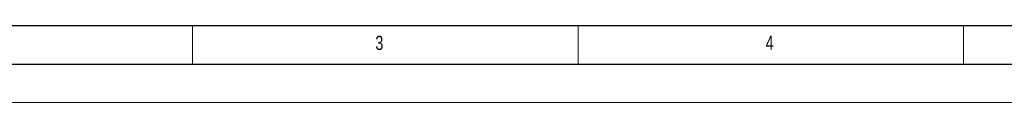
# Model space of a CAD drawing. Header units: millimetres. Extents: x 0 to 594, y 0 to 420.
# Tile 2 of 50: x 80 to 207, y 0 to 10. Entities that reach past the tile are written whole.
import ezdxf

# ---------------------------------------------------------------- set-up
doc = ezdxf.new("R2010")
doc.units = ezdxf.units.MM
doc.layers.add('FORMAT', color=7, linetype='Continuous')
doc.styles.add('SLDTEXTSTYLE0', font='TXT', dxfattribs={"width": 0.75})

msp = doc.modelspace()

# ---------------------------------------------------------------- linework, layer by layer
at = {"color": 7, "linetype": 'Continuous', "lineweight": 18}
for p, q in [((102, 10), (102, 5)), ((152, 10), (152, 5)), ((202, 10), (202, 5)), ((0, 0), (594, 0))]:
    msp.add_line(p, q, dxfattribs=at)
at = {"layer": 'FORMAT'}
for p, q in [((20, 10), (584, 10)), ((15, 5), (589, 5))]:
    msp.add_line(p, q, dxfattribs=at)

# ---------------------------------------------------------------- texts
at = {"layer": 'FORMAT', "char_height": 1.852, "attachment_point": 1, "style": 'SLDTEXTSTYLE0'}
for s, insert in [('3', (125.713, 8.668)), ('4', (176.326, 8.668))]:
    msp.add_mtext(s, dxfattribs=dict(at, insert=insert))

doc.saveas('drawing.dxf')
